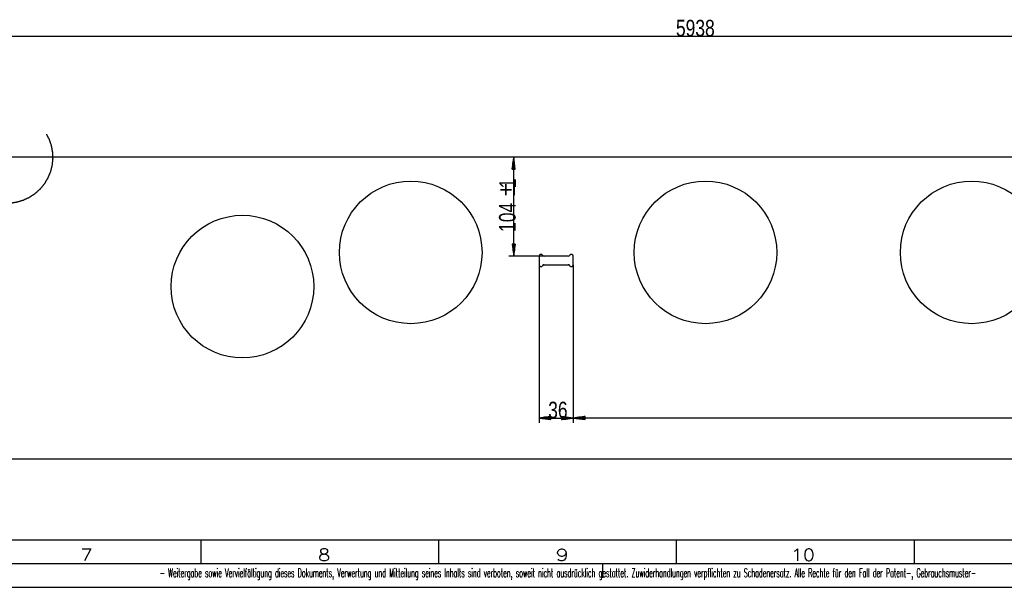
# Model space of a CAD drawing. Header units: millimetres. Extents: x -6 to 1189, y -6 to 841.
# Tile 6 of 38: x 306 to 513, y 0 to 119. Entities that reach past the tile are written whole.
import ezdxf

# ---------------------------------------------------------------- set-up
doc = ezdxf.new("R2010")
doc.units = ezdxf.units.MM
doc.layers.add('201', color=7, linetype='Continuous')
doc.styles.add('SEACAD_Arial', font='arial.ttf', dxfattribs={"width": 0.664})
doc.styles.add('SEACAD_simplex_shx', font='simplex.shx', dxfattribs={"width": 1.025})

msp = doc.modelspace()

# ---------------------------------------------------------------- linework, layer by layer
at = {"layer": '201', "color": 7, "linetype": 'Continuous'}
for p, q in [((151.22, 115.95), (745.07, 115.95)), ((751.63, 90.45), (175.47, 90.45)), ((751.63, 90.45), (409.29, 90.45)), ((410.29, 90.45), (409.96, 87.95)), ((410.14, 87.95), (410.14, 89.29)), ((410.19, 87.95), (410.19, 89.67)), ((410.24, 87.95), (410.24, 90.06)), ((410.29, 69.65), (410.29, 90.45)), ((410.62, 87.95), (410.29, 90.45)), ((410.29, 87.95), (410.29, 90.45)), ((410.29, 87.95), (410.29, 90.45)), ((410.34, 87.95), (410.34, 90.06)), ((410.39, 87.95), (410.39, 89.67)), ((410.44, 87.95), (410.44, 89.29)), ((409.96, 87.95), (410.62, 87.95)), ((409.98, 87.95), (409.98, 88.13)), ((409.98, 87.95), (409.98, 88.13)), ((410.03, 87.95), (410.03, 88.52)), ((410.09, 87.95), (410.09, 88.9)), ((410.49, 87.95), (410.49, 88.9)), ((410.54, 87.95), (410.54, 88.52)), ((410.59, 87.95), (410.59, 88.13)), ((410.59, 87.95), (410.59, 88.13)), ((410.62, 72.15), (409.96, 72.15)), ((409.96, 72.15), (410.29, 69.65)), ((409.98, 72.15), (409.98, 71.96)), ((409.98, 72.15), (409.98, 71.96)), ((410.03, 72.15), (410.03, 71.57)), ((410.09, 72.15), (410.09, 71.19)), ((410.14, 72.15), (410.14, 70.8)), ((410.19, 72.15), (410.19, 70.42)), ((410.24, 72.15), (410.24, 70.03)), ((410.29, 69.65), (410.62, 72.15)), ((410.29, 72.15), (410.29, 69.65)), ((410.29, 72.15), (410.29, 69.65)), ((410.34, 72.15), (410.34, 70.03)), ((410.39, 72.15), (410.39, 70.42)), ((410.44, 72.15), (410.44, 70.8)), ((410.49, 72.15), (410.49, 71.19)), ((410.54, 72.15), (410.54, 71.57)), ((410.59, 72.15), (410.59, 71.96)), ((410.59, 72.15), (410.59, 71.96)), ((416.72, 69.65), (409.29, 69.65)), ((415.63, 69.65), (415.63, 67.85)), ((421.74, 69.65), (416.72, 69.65)), ((422.83, 67.85), (422.83, 69.65)), ((415.63, 67.85), (415.63, 34.6)), ((416.72, 67.85), (421.74, 67.85)), ((422.83, 67.85), (422.83, 34.6)), ((422.83, 67.85), (422.83, 34.6)), ((418.13, 35.93), (415.63, 35.6)), ((415.63, 35.6), (422.83, 35.6)), ((415.63, 35.6), (418.13, 35.27)), ((418.13, 35.6), (415.63, 35.6)), ((418.13, 35.6), (415.63, 35.6)), ((418.13, 35.65), (416.01, 35.65)), ((418.13, 35.55), (416.01, 35.55)), ((418.13, 35.7), (416.4, 35.7)), ((418.13, 35.5), (416.4, 35.5)), ((418.13, 35.76), (416.79, 35.76)), ((418.13, 35.45), (416.79, 35.45)), ((418.13, 35.81), (417.17, 35.81)), ((418.13, 35.4), (417.17, 35.4)), ((418.13, 35.86), (417.56, 35.86)), ((418.13, 35.35), (417.56, 35.35)), ((418.13, 35.91), (417.94, 35.91)), ((418.13, 35.91), (417.94, 35.91)), ((418.13, 35.3), (417.94, 35.3)), ((418.13, 35.3), (417.94, 35.3)), ((418.13, 35.27), (418.13, 35.93)), ((422.83, 35.6), (420.33, 35.93)), ((420.33, 35.93), (420.33, 35.27)), ((420.33, 35.91), (420.51, 35.91)), ((420.33, 35.91), (420.51, 35.91)), ((420.33, 35.86), (420.9, 35.86)), ((420.33, 35.81), (421.29, 35.81)), ((420.33, 35.76), (421.67, 35.76)), ((420.33, 35.7), (422.06, 35.7)), ((420.33, 35.65), (422.44, 35.65)), ((420.33, 35.27), (422.83, 35.6)), ((420.33, 35.6), (422.83, 35.6)), ((420.33, 35.6), (422.83, 35.6)), ((420.33, 35.55), (422.44, 35.55)), ((420.33, 35.5), (422.06, 35.5)), ((420.33, 35.45), (421.67, 35.45)), ((420.33, 35.4), (421.29, 35.4)), ((420.33, 35.35), (420.9, 35.35)), ((420.33, 35.3), (420.51, 35.3)), ((420.33, 35.3), (420.51, 35.3)), ((425.33, 35.93), (422.83, 35.6)), ((856.23, 35.6), (422.83, 35.6)), ((422.83, 35.6), (425.33, 35.27)), ((425.33, 35.6), (422.83, 35.6)), ((425.33, 35.6), (422.83, 35.6)), ((425.33, 35.65), (423.21, 35.65)), ((425.33, 35.55), (423.21, 35.55)), ((425.33, 35.7), (423.6, 35.7)), ((425.33, 35.5), (423.6, 35.5)), ((425.33, 35.76), (423.99, 35.76)), ((425.33, 35.45), (423.99, 35.45)), ((425.33, 35.81), (424.37, 35.81)), ((425.33, 35.4), (424.37, 35.4)), ((425.33, 35.86), (424.76, 35.86)), ((425.33, 35.35), (424.76, 35.35)), ((425.33, 35.91), (425.14, 35.91)), ((425.33, 35.91), (425.14, 35.91)), ((425.33, 35.3), (425.14, 35.3)), ((425.33, 35.3), (425.14, 35.3)), ((425.33, 35.27), (425.33, 35.93)), ((856.23, 26.98), (191.13, 26.98)), ((10, 10), (1179, 10)), ((344.5, 10), (344.5, 5)), ((394.5, 10), (394.5, 5)), ((444.5, 10), (444.5, 5)), ((494.5, 10), (494.5, 5)), ((5, 5), (1184, 5)), ((429, 5), (429, 2)), ((0, 0), (1189, 0))]:
    msp.add_line(p, q, dxfattribs=at)
for centre in [(388.63, 70.45), (450.63, 70.45), (506.63, 70.45), (353.23, 63.25)]:
    msp.add_circle(centre, 15, dxfattribs=at)
for centre, start, end in [((416.03, 69.65), 30, 180), ((416.72, 70.05), 210, 270), ((421.74, 70.05), 270, 330), ((422.43, 69.65), 0, 150), ((416.03, 67.85), 180, 330), ((416.72, 67.45), 90, 150), ((421.74, 67.45), 30, 90), ((422.43, 67.85), 210, 0)]:
    msp.add_arc(centre, 0.4, start, end, dxfattribs=at)
msp.add_open_spline([(312.02, 95.29), (312.56, 94.24), (313.01, 92.9), (313.27, 91.51), (313.32, 90.09), (313.17, 88.68), (312.81, 87.31), (312.26, 86.01), (311.52, 84.8), (310.61, 83.71), (309.56, 82.77), (308.38, 81.99), (307.09, 81.39), (305.74, 80.98), (304.34, 80.77), (302.92, 80.77), (301.52, 80.98), (300.16, 81.39), (298.88, 81.99), (297.7, 82.77), (296.65, 83.71), (295.74, 84.8), (295, 86.01), (294.45, 87.31), (294.09, 88.68), (293.94, 90.09), (293.99, 91.51), (294.24, 92.9), (294.7, 94.24), (295.24, 95.29)], degree=1, knots=[0, 0, 0.029067, 0.063951, 0.098835, 0.133719, 0.168603, 0.203486, 0.23837, 0.273254, 0.308138, 0.343023, 0.377906, 0.41279, 0.447674, 0.482558, 0.517442, 0.552326, 0.58721, 0.622094, 0.656978, 0.691862, 0.726746, 0.76163, 0.796514, 0.831398, 0.866281, 0.901166, 0.936049, 0.970933, 1, 1], dxfattribs=at)

# ---------------------------------------------------------------- texts
at = {"layer": '201', "attachment_point": 7}
for s, insert, char_height, width, style in [('{\\fArial|b0||i0||c0|p34;\\C7;\\H3.5;\\W0.75;5938}', (444.42, 115.83), 3.5, 7.9131, 'SEACAD_Arial'), ('{\\fArial|b0||i0||c0|p34;\\C7;\\H3.5;\\W0.75;36}', (417.55, 35.49), 3.5, 3.9565, 'SEACAD_Arial'), ('{\\fsimplex|b0||i0||c0|p34;\\C7;\\H2.5;\\W1.216;7}', (319.12, 5.57), 2.5, 4.7454, 'SEACAD_simplex_shx'), ('{\\fsimplex|b0||i0||c0|p34;\\C7;\\H2.5;\\W1.216;8}', (369.11, 5.57), 2.5, 4.7454, 'SEACAD_simplex_shx'), ('{\\fsimplex|b0||i0||c0|p34;\\C7;\\H2.5;\\W1.292;9}', (419.11, 5.56), 2.5, 4.9764, 'SEACAD_simplex_shx'), ('{\\fsimplex|b0||i0||c0|p34;\\C7;\\H2.5;\\W1.179;10}', (468.6, 5.57), 2.5, 6.7361, 'SEACAD_simplex_shx'), ('{\\fsimplex|b0||i0||c0|p34;\\C7;\\H1.8;\\W0.51656;- Weitergabe sowie Vervielfältigung dieses Dokuments, Verwertung und Mitteilung seines Inhalts sind verboten, soweit nicht ausdrücklich gestattet. Zuwiderhandlungen verpflichten zu Schadenersatz. Alle Rechte für den Fall der Patent-, Gebrauchsmuster-}', (335.86, 1.55), 1.8, 197.0491, 'SEACAD_simplex_shx')]:
    msp.add_mtext(s, dxfattribs=dict(at, insert=insert, char_height=char_height, width=width, style=style))
at = {"layer": '201', "insert": (410.54, 82.28), "char_height": 3.5085, "width": 2.6695, "attachment_point": 7, "rotation": 90}
msp.add_mtext('{\\fArial|b0||i0||c0|p34;\\C7;\\H3.508495;\\W1.;±}', dxfattribs=at)
at = {"layer": '201', "char_height": 3.5, "attachment_point": 7, "rotation": 90, "style": 'SEACAD_Arial'}
for s, insert, width in [('{\\fArial|b0||i0||c0|p34;\\C7;\\H3.5;\\W0.75;1}', (410.75, 83.95), 1.9783), ('{\\fArial|b0||i0||c0|p34;\\C7;\\H3.5;\\W0.75;104}', (410.75, 74.76), 5.9348)]:
    msp.add_mtext(s, dxfattribs=dict(at, insert=insert, width=width))

doc.saveas('drawing.dxf')
